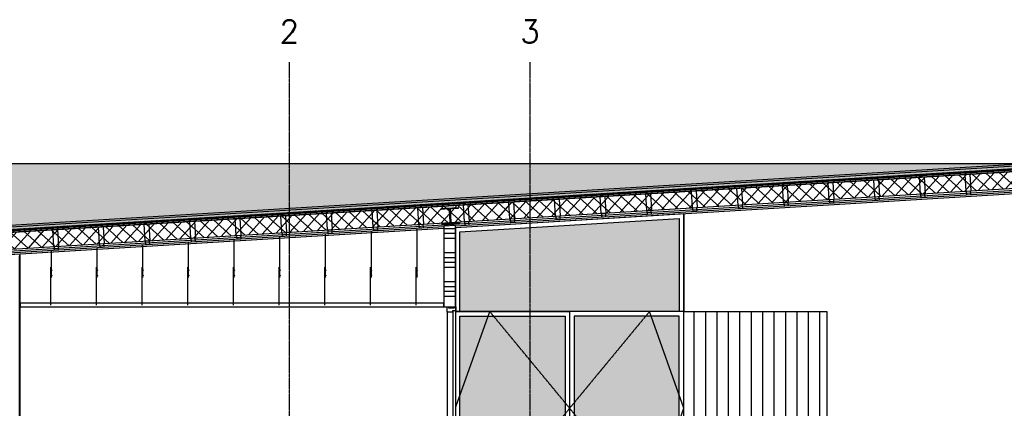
# Model space of a CAD drawing. Header units: millimetres. Extents: x -196137 to 115258, y -76805 to 9942.
# Tile 55 of 56: x 88491 to 101421, y -40352 to -35252. Entities that reach past the tile are written whole.
import ezdxf

# ---------------------------------------------------------------- set-up
doc = ezdxf.new("R2010")
doc.units = ezdxf.units.MM
doc.header["$LTSCALE"] = 0.5
doc.header["$PDMODE"] = 3
doc.header["$PDSIZE"] = 100
doc.linetypes.add('CENTER2', pattern=[28.575, 19.05, -3.175, 3.175, -3.175])
doc.linetypes.add('HIDDEN2', pattern=[4.7625, 3.175, -1.5875])
for name, color, linetype in [('arc. 250', 250, 'Continuous'), ('arc. 253', 253, 'Continuous'), ('arc. 254', 254, 'Continuous'), ('arc. 9', 9, 'Continuous'), ('arc. maaiveld', 12, 'Continuous'), ('maat 1.5mm', 210, 'Continuous'), ('pen 0.05mm', 7, 'Continuous'), ('pen 0.10mm', 6, 'Continuous'), ('pen 0.15mm', 1, 'Continuous'), ('pen 0.20mm', 2, 'Continuous'), ('pen 0.30mm', 3, 'Continuous'), ('stramien', 9, 'CENTER2'), ('tekst 3.0mm', 200, 'Continuous')]:
    doc.layers.add(name, color=color, linetype=linetype)
doc.layers.add('hulplijn', color=140, linetype='Continuous', plot=False)
doc.styles.add('1.5mm tekst', font='romans.shx', dxfattribs={"height": 1.5})
doc.styles.add('3.0mm tekst', font='romans.shx', dxfattribs={"height": 3})
doc.dimstyles.new('1.5mm maat', dxfattribs={"dimscale": 0, "dimtxt": 1.5, "dimasz": 0.75, "dimexe": 1.25, "dimexo": 0.625, "dimgap": 0.375, "dimtad": 1, "dimdec": 0, "dimtxsty": '1.5mm tekst', "dimblk": 'dot maatlijn-GVA', "dimcen": 2.5, "dimse1": 1, "dimse2": 1, "dimclrd": 7, "dimclrt": 256, "dimadec": 0, "dimazin": 0, "dimtfac": 1, "dimtdec": 0, "dimtmove": 0, "dimatfit": 3, "dimfxl": 1, "dimarcsym": 0})

# ---------------------------------------------------------------- blocks, each defined once
blk = doc.blocks.new('*U186')
blk.add_lwpolyline([(0, 2533), (0, 0), (-114, 0), (-114, 2550)])
at = {"layer": 'pen 0.15mm'}
blk.add_lwpolyline([(-69, 2533), (0, 2533), (0, 2600), (-17, 2600), (-17, 2588), (-97, 2588), (-97, 2600), (-114, 2600), (-114, 2550), (-69, 2550), (-69, 2533)], dxfattribs=at)
blk.add_lwpolyline([(-112, 20), (-112, 2548), (-72, 2548), (-72, 20)], close=True, dxfattribs=at)
blk = doc.blocks.new('*U184')
at = {"layer": 'arc. 9'}
h = blk.add_hatch(color=256, dxfattribs=at)
edge = h.paths.add_edge_path()
edge.add_line((-110, 0), (-110, -11))
edge.add_line((-110, -11), (-21.5, -11))
edge.add_arc((-21.5, -29), 18, 0, 90, ccw=False)
edge.add_line((-3.5, -29), (-3.5, -181))
edge.add_arc((-21.5, -181), 18, -90, 0, ccw=False)
edge.add_line((-21.5, -199), (-110, -199))
edge.add_line((-110, -199), (-110, -210))
edge.add_line((-110, -210), (110, -210))
edge.add_line((110, -210), (110, -199))
edge.add_line((110, -199), (21.5, -199))
edge.add_arc((21.5, -181), 18, 180, 270, ccw=False)
edge.add_line((3.5, -181), (3.5, -29))
edge.add_arc((21.5, -29), 18, 90, 180, ccw=False)
edge.add_line((21.5, -11), (110, -11))
edge.add_line((110, -11), (110, 0))
edge.add_line((110, 0), (-110, 0))
at = {"layer": 'pen 0.20mm'}
blk.add_lwpolyline([(-110, 0), (-110, -11), (-21.5, -11, -0.4142136), (-3.5, -29), (-3.5, -181, -0.4142136), (-21.5, -199), (-110, -199), (-110, -210), (110, -210), (110, -199), (21.5, -199, -0.4142136), (3.5, -181), (3.5, -29, -0.4142136), (21.5, -11), (110, -11), (110, 0)], format="xyb", close=True, dxfattribs=at)
blk = doc.blocks.new('dot maatlijn-GVA')
at = {"layer": 'maat 1.5mm'}
h = blk.add_hatch(color=7, dxfattribs=at)
edge = h.paths.add_edge_path()
edge.add_arc((0, 0), 0.4, 0, 360)
at = {"layer": 'maat 1.5mm', "color": 7}
for points in [[(0, 2.5), (0, -2.5)], [(-2.5, 0), (2.5, 0)]]:
    blk.add_lwpolyline(points, dxfattribs=at)
blk.add_circle((0, 0), 0.4, dxfattribs=at)
blk = doc.blocks.new('*D209')
at = {"layer": 'defpoints', "color": 0, "transparency": 16777216}
for p in [(84382, -35807), (92032, -35807), (92032, -48707)]:
    blk.add_point(p, dxfattribs=at)
at = {"layer": 'maat 1.5mm', "color": 7, "lineweight": -2, "transparency": 16777216}
blk.add_line((84457, -48707), (91957, -48707), dxfattribs=at)
at = {"layer": 'maat 1.5mm', "color": 7, "lineweight": -2, "transparency": 16777216, "xscale": 75, "yscale": 75, "zscale": 75, "rotation": 180}
blk.add_blockref('dot maatlijn-GVA', (84382, -48707), dxfattribs=at)
at = {"layer": 'maat 1.5mm', "color": 7, "lineweight": -2, "transparency": 16777216, "xscale": 75, "yscale": 75, "zscale": 75}
blk.add_blockref('dot maatlijn-GVA', (92032, -48707), dxfattribs=at)
at = {"layer": 'maat 1.5mm', "transparency": 16777216, "insert": (88207, -48595), "char_height": 150, "attachment_point": 5, "style": '1.5mm tekst'}
blk.add_mtext('7650', dxfattribs=at)
blk = doc.blocks.new('*D210')
at = {"layer": 'defpoints', "color": 0, "transparency": 16777216}
for p in [(92032, -35807), (95192, -48707), (95192, -48707)]:
    blk.add_point(p, dxfattribs=at)
at = {"layer": 'maat 1.5mm', "color": 7, "lineweight": -2, "transparency": 16777216}
blk.add_line((92107, -48707), (95117, -48707), dxfattribs=at)
at = {"layer": 'maat 1.5mm', "color": 7, "lineweight": -2, "transparency": 16777216, "xscale": 75, "yscale": 75, "zscale": 75, "rotation": 180}
blk.add_blockref('dot maatlijn-GVA', (92032, -48707), dxfattribs=at)
at = {"layer": 'maat 1.5mm', "color": 7, "lineweight": -2, "transparency": 16777216, "xscale": 75, "yscale": 75, "zscale": 75}
blk.add_blockref('dot maatlijn-GVA', (95192, -48707), dxfattribs=at)
at = {"layer": 'maat 1.5mm', "transparency": 16777216, "insert": (93612, -48595), "char_height": 150, "attachment_point": 5, "style": '1.5mm tekst'}
blk.add_mtext('3160', dxfattribs=at)

msp = doc.modelspace()

# ---------------------------------------------------------------- hatches: boundary and pattern name
at = {"layer": 'arc. 250'}
h = msp.add_hatch(dxfattribs=at)
h.set_pattern_fill('_USER', color=256, scale=150, angle=90, pattern_type=0)
h.set_pattern_definition([(90, (0, 0), (-150, 9e-15), [])])
h.paths.add_polyline_path([(97213, -39082.1), (99092, -39082.1), (99092, -41622.1), (97213, -41622.1)])
at = {"layer": 'arc. 253'}
h = msp.add_hatch(color=256, dxfattribs=at)
h.dxf.hatch_style = 1
h.paths.add_polyline_path([(80231.7, -38467.9), (80231.6, -37145.2), (102065.9, -37145.2)])
at = {"layer": 'arc. 254'}
h = msp.add_hatch(color=256, dxfattribs=at)
h.dxf.hatch_style = 1
h.paths.add_polyline_path([(95192, -37979.4), (94273, -38035), (94273, -39082.1), (95192, -39082.1)])
h.paths.add_polyline_path([(95192, -39082.1), (95713, -39082.1), (97153, -39082.1), (97153, -37860.6), (95192, -37979.4)])
h = msp.add_hatch(color=256, dxfattribs=at)
h.dxf.hatch_style = 1
h.paths.add_polyline_path([(94273, -39142.1), (95653, -39142.1), (95653, -41562.1), (94273, -41562.1)])
h = msp.add_hatch(color=256, dxfattribs=at)
h.dxf.hatch_style = 1
h.paths.add_polyline_path([(95773, -41562.1), (97153, -41562.1), (97153, -39142.1), (95773, -39142.1)])
at = {"layer": 'arc. 9'}
h = msp.add_hatch(dxfattribs=at)
h.set_pattern_fill('ANSI37', color=256, scale=40, angle=3)
h.paths.add_polyline_path([(80022.4, -38769.1), (102065.8, -37433.7), (102065.9, -37213.3), (80009.1, -38549.5)])
h = msp.add_hatch(dxfattribs=at)
h.set_pattern_fill('ANSI37', color=256, scale=2, angle=3.46685)
h.set_pattern_definition([(48.466848, (4466.6147, 8689.407), (-4.75343343, 4.21038842), []), (138.466848, (4466.6147, 8689.407), (-4.21038842, -4.75343343), [])])
h.paths.add_polyline_path([(80233.5, -38497.9), (102065.9, -37175.2), (102065.9, -37185.3), (80234.1, -38507.9)])
h = msp.add_hatch(dxfattribs=at)
h.set_pattern_fill('ANSI34', color=256, scale=20, angle=315, style=0)
h.set_pattern_definition([(0, (14721, 2840), (9e-14, 381), []), (0, (14784.5, 2776.5), (9e-14, 381), []), (0, (14848, 2713), (9e-14, 381), []), (0, (14911.5, 2649.5), (9e-14, 381), [])])
h.paths.add_polyline_path([(94063, -39022.1), (94213, -39022.1), (94213, -37952), (94063, -37961.3)])
at = {"layer": 'arc. maaiveld'}
h = msp.add_hatch(color=256, dxfattribs=at)
h.dxf.hatch_style = 1
h.paths.add_polyline_path([(80233.5, -38497.9), (102065.9, -37175.2), (102065.9, -37145.2), (80231.7, -38467.9)])

# ---------------------------------------------------------------- linework, layer by layer
for points in [[(94220, -39082.1), (94220, -37978.1), (97213, -37796.8), (97213, -39082.1), (94220, -39082.1)], [(94063, -37987.7), (94063, -38972.1), (88498, -38972.1), (88498, -38324.8), (94063, -37987.7)]]:
    msp.add_lwpolyline(points)
msp.add_lwpolyline([(80233.5, -38497.9), (102065.9, -37175.2), (102065.9, -37145.2), (80231.7, -38467.9)], close=True, dxfattribs=at)
at = {"layer": 'hulplijn'}
msp.add_lwpolyline([(104942, -37297.1), (102065.9, -37122.1), (79782, -38472.1)], dxfattribs=at)
at = {"layer": 'pen 0.05mm'}
msp.add_line((102065.9, -37145.2), (80231.6, -37145.2), dxfattribs=at)
for points in [[(94063, -37968.6), (79966.3, -38822.6), (79964.8, -38797.7), (102065.8, -37458.8), (102065.8, -37483.8), (94213, -37959.5)], [(94273, -39082.1), (94273, -38035), (97153, -37860.6), (97153, -39082.1)], [(94220, -39082.1), (95713, -39082.1), (95713, -41622.1), (94213, -41622.1)], [(94220, -40332.4), (94663, -39082.1)], [(96763, -41622.1), (97213, -40352.1), (96763, -39082.1)]]:
    msp.add_lwpolyline(points, dxfattribs=at)
for points in [[(88485, -41862.1), (88498, -41862.1), (88498, -38351.3), (88485, -38351.3)], [(94273, -39142.1), (95653, -39142.1), (95653, -41562.1), (94273, -41562.1)], [(95713, -41622.1), (97213, -41622.1), (97213, -39082.1), (95713, -39082.1)], [(95773, -41562.1), (97153, -41562.1), (97153, -39142.1), (95773, -39142.1)], [(97213, -39082.1), (99092, -39082.1), (99092, -41622.1), (97213, -41622.1)]]:
    msp.add_lwpolyline(points, close=True, dxfattribs=at)
at = {"layer": 'pen 0.05mm', "linetype": 'HIDDEN2'}
for points in [[(94663, -39082.1), (95713, -40352.1), (94663, -41622.1)], [(96763, -41622.1), (95713, -40352.1), (96763, -39082.1)]]:
    msp.add_lwpolyline(points, dxfattribs=at)
at = {"layer": 'pen 0.10mm'}
for p, q in [((97213, -41622.1), (97213, -37796.8)), ((93709.1, -38634.9), (93709.1, -37999.6)), ((91909.1, -38634.9), (91909.1, -38106.7)), ((92509.1, -38634.9), (92509.1, -38072)), ((93109.1, -38634.9), (93109.1, -38035.2)), ((89509.1, -38634.9), (89509.1, -38254.5)), ((90109.1, -38634.9), (90109.1, -38216.6)), ((90709.1, -38634.9), (90709.1, -38179.6)), ((91309.1, -38634.9), (91309.1, -38146.1)), ((88909.1, -38634.9), (88909.1, -38290.5)), ((88899.1, -38997.8), (88899.1, -38500.5)), ((89499.1, -38997.8), (89499.1, -38500.5)), ((90099.1, -38997.8), (90099.1, -38500.5)), ((90699.1, -38997.8), (90699.1, -38500.5)), ((91299.1, -38997.8), (91299.1, -38500.5)), ((91899.1, -38997.8), (91899.1, -38500.5)), ((92499.1, -38997.8), (92499.1, -38500.5)), ((93099.1, -38997.8), (93099.1, -38500.5)), ((93699.1, -38997.8), (93699.1, -38500.5))]:
    msp.add_line(p, q, dxfattribs=at)
msp.add_lwpolyline([(80022.4, -38769.1), (102065.8, -37433.7), (102065.9, -37213.3), (80009.1, -38549.5)], close=True, dxfattribs=at)
for points in [[(88916.4, -38539.2), (88894.1, -38549.2), (88894.1, -38599.2), (88916.4, -38609.2)], [(89516.4, -38539.2), (89494.1, -38549.2), (89494.1, -38599.2), (89516.4, -38609.2)], [(90116.4, -38539.2), (90094.1, -38549.2), (90094.1, -38599.2), (90116.4, -38609.2)], [(90716.4, -38539.2), (90694.1, -38549.2), (90694.1, -38599.2), (90716.4, -38609.2)], [(91316.4, -38539.2), (91294.1, -38549.2), (91294.1, -38599.2), (91316.4, -38609.2)], [(91916.4, -38539.2), (91894.1, -38549.2), (91894.1, -38599.2), (91916.4, -38609.2)], [(92516.4, -38539.2), (92494.1, -38549.2), (92494.1, -38599.2), (92516.4, -38609.2)], [(93116.4, -38539.2), (93094.1, -38549.2), (93094.1, -38599.2), (93116.4, -38609.2)], [(93716.4, -38539.2), (93694.1, -38549.2), (93694.1, -38599.2), (93716.4, -38609.2)]]:
    msp.add_lwpolyline(points, dxfattribs=at)
at = {"layer": 'pen 0.15mm'}
for points in [[(79889.3, -38556.8), (102065.9, -37213.3), (102065.9, -37195.3), (79888.2, -38538.8)], [(80233.5, -38497.9), (102065.9, -37175.2), (102065.9, -37185.3), (80234.1, -38507.9)], [(99128.2, -37611.7), (99176.4, -37608.8), (99179.5, -37658.7), (99131.2, -37661.6)], [(99727.1, -37575.4), (99775.3, -37572.5), (99778.4, -37622.4), (99730.1, -37625.3)], [(100326, -37539.1), (100374.3, -37536.2), (100377.3, -37586.1), (100329, -37589)], [(100924.9, -37502.8), (100973.2, -37499.9), (100976.2, -37549.8), (100927.9, -37552.7)], [(97331.5, -37720.5), (97379.7, -37717.6), (97382.8, -37767.5), (97334.5, -37770.4)], [(97930.4, -37684.2), (97978.6, -37681.3), (97981.7, -37731.2), (97933.4, -37734.2)], [(98529.3, -37648), (98577.5, -37645), (98580.6, -37694.9), (98532.3, -37697.9)], [(94935.9, -37865.7), (94984.1, -37862.7), (94987.2, -37912.6), (94938.9, -37915.6)], [(95534.8, -37829.4), (95583, -37826.4), (95586.1, -37876.4), (95537.8, -37879.3)], [(96133.7, -37793.1), (96181.9, -37790.2), (96185, -37840.1), (96136.7, -37843)], [(96732.6, -37756.8), (96780.8, -37753.9), (96783.9, -37803.8), (96735.6, -37806.7)], [(92540.3, -38010.8), (92588.5, -38007.9), (92591.5, -38057.8), (92543.3, -38060.7)], [(93139.2, -37974.5), (93187.4, -37971.6), (93190.5, -38021.5), (93142.2, -38024.4)], [(93738.1, -37938.2), (93786.3, -37935.3), (93789.4, -37985.2), (93741.1, -37988.1)], [(94337, -37901.9), (94385.2, -37899), (94388.3, -37948.9), (94340, -37951.8)], [(90743.5, -38119.6), (90791.8, -38116.7), (90794.8, -38166.6), (90746.6, -38169.5)], [(91342.5, -38083.4), (91390.7, -38080.4), (91393.7, -38130.3), (91345.5, -38133.3)], [(91941.4, -38047.1), (91989.6, -38044.1), (91992.6, -38094.1), (91944.4, -38097)], [(88946.8, -38228.5), (88995.1, -38225.6), (88998.1, -38275.5), (88949.9, -38278.4)], [(89545.7, -38192.2), (89594, -38189.3), (89597, -38239.2), (89548.8, -38242.1)], [(90144.6, -38155.9), (90192.9, -38153), (90195.9, -38202.9), (90147.7, -38205.8)], [(88498, -39022.1), (94063, -39022.1), (94063, -38972.1), (88498, -38972.1)]]:
    msp.add_lwpolyline(points, close=True, dxfattribs=at)
for points in [[(94213, -37978.6), (102065.8, -37502.8), (102065.8, -37483.8), (94213, -37959.5)], [(94063, -37968.6), (79905.6, -38826.3), (79906.8, -38845.3), (94063, -37987.7)]]:
    msp.add_lwpolyline(points, dxfattribs=at)
at = {"layer": 'pen 0.20mm'}
for points in [[(99716.3, -37576), (99786.1, -37571.8), (99772.8, -37352.2), (99703, -37356.5)], [(100315.2, -37539.8), (100385.1, -37535.5), (100371.7, -37315.9), (100301.9, -37320.2)], [(100914.1, -37503.5), (100984, -37499.3), (100970.6, -37279.7), (100900.8, -37283.9)], [(97919.6, -37684.9), (97989.4, -37680.7), (97976.1, -37461.1), (97906.3, -37465.3)], [(98518.5, -37648.6), (98588.3, -37644.4), (98575, -37424.8), (98505.2, -37429)], [(99117.4, -37612.3), (99187.2, -37608.1), (99173.9, -37388.5), (99104.1, -37392.7)], [(95524, -37830), (95593.8, -37825.8), (95580.5, -37606.2), (95510.7, -37610.4)], [(96122.9, -37793.7), (96192.7, -37789.5), (96179.4, -37569.9), (96109.6, -37574.1)], [(96721.8, -37757.5), (96791.6, -37753.2), (96778.3, -37533.6), (96708.5, -37537.9)], [(97320.7, -37721.2), (97390.5, -37716.9), (97377.2, -37497.3), (97307.4, -37501.6)], [(93128.4, -37975.2), (93198.2, -37970.9), (93184.9, -37751.3), (93115.1, -37755.6)], [(93727.3, -37938.9), (93797.1, -37934.6), (93783.8, -37715), (93714, -37719.3)], [(94326.2, -37902.6), (94396, -37898.4), (94382.7, -37678.8), (94312.9, -37683)], [(94925.1, -37866.3), (94994.9, -37862.1), (94981.6, -37642.5), (94911.8, -37646.7)], [(91331.6, -38084), (91401.5, -38079.8), (91388.2, -37860.2), (91318.3, -37864.4)], [(91930.6, -38047.7), (92000.4, -38043.5), (91987.1, -37823.9), (91917.2, -37828.1)], [(92529.5, -38011.4), (92599.3, -38007.2), (92586, -37787.6), (92516.1, -37791.8)], [(88936, -38229.1), (89005.9, -38224.9), (88992.6, -38005.3), (88922.7, -38009.5)], [(89534.9, -38192.9), (89604.8, -38188.6), (89591.5, -37969), (89521.6, -37973.3)], [(90133.8, -38156.6), (90203.7, -38152.3), (90190.4, -37932.7), (90120.5, -37937)], [(90732.7, -38120.3), (90802.6, -38116.1), (90789.3, -37896.5), (90719.4, -37900.7)], [(94063, -39022.1), (94213, -39022.1), (94213, -37952), (94063, -37961.3)]]:
    msp.add_lwpolyline(points, close=True, dxfattribs=at)
at = {"layer": 'pen 0.30mm', "linetype": 'HIDDEN2'}
msp.add_line((79930.8, -38531.2), (102065.9, -37190.3), dxfattribs=at)
msp.add_lwpolyline([(104799.2, -37288.4), (104799.2, -37288.4), (104795, -37358.3), (102065.9, -37192.3), (79929, -38533.4), (79924.7, -38463.5), (79924.7, -38463.5)], dxfattribs=at)
at = {"layer": 'stramien'}
for p, q in [((92032, -35807.1), (92032, -48707.1)), ((95192, -35807.1), (95192, -48707.1))]:
    msp.add_line(p, q, dxfattribs=at)

# ---------------------------------------------------------------- block references
at = {"xscale": -1, "rotation": 3.52619437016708}
msp.add_blockref('*U184', (94138, -37723.6), dxfattribs=at)
at = {"xscale": -1}
msp.add_blockref('*U186', (94106, -41622.1), dxfattribs=at)

# ---------------------------------------------------------------- texts
at = {"layer": 'tekst 3.0mm', "char_height": 300, "width": 763.995, "attachment_point": 8, "style": '3.0mm tekst'}
for s, insert in [('2', (92032, -35557.1)), ('3', (95192, -35557.1))]:
    msp.add_mtext(s, dxfattribs=dict(at, insert=insert))

# ---------------------------------------------------------------- dimensions: what is measured, and where the dimension line sits
at = {"layer": 'maat 1.5mm'}
for base, p1, p2, picture, middle in [((92032, -48707.1), (84382, -35807.1), (92032, -35807.1), '*D209', (88207, -48594.6)), ((95192, -48707.1), (92032, -35807.1), (95192, -48707.1), '*D210', (93612, -48594.6))]:
    dim = msp.add_linear_dim(base=base, p1=p1, p2=p2, dimstyle='1.5mm maat', dxfattribs=at)
    dim.commit()
    dim.dimension.update_dxf_attribs({"geometry": picture, "text_midpoint": middle})

doc.saveas('drawing.dxf')
